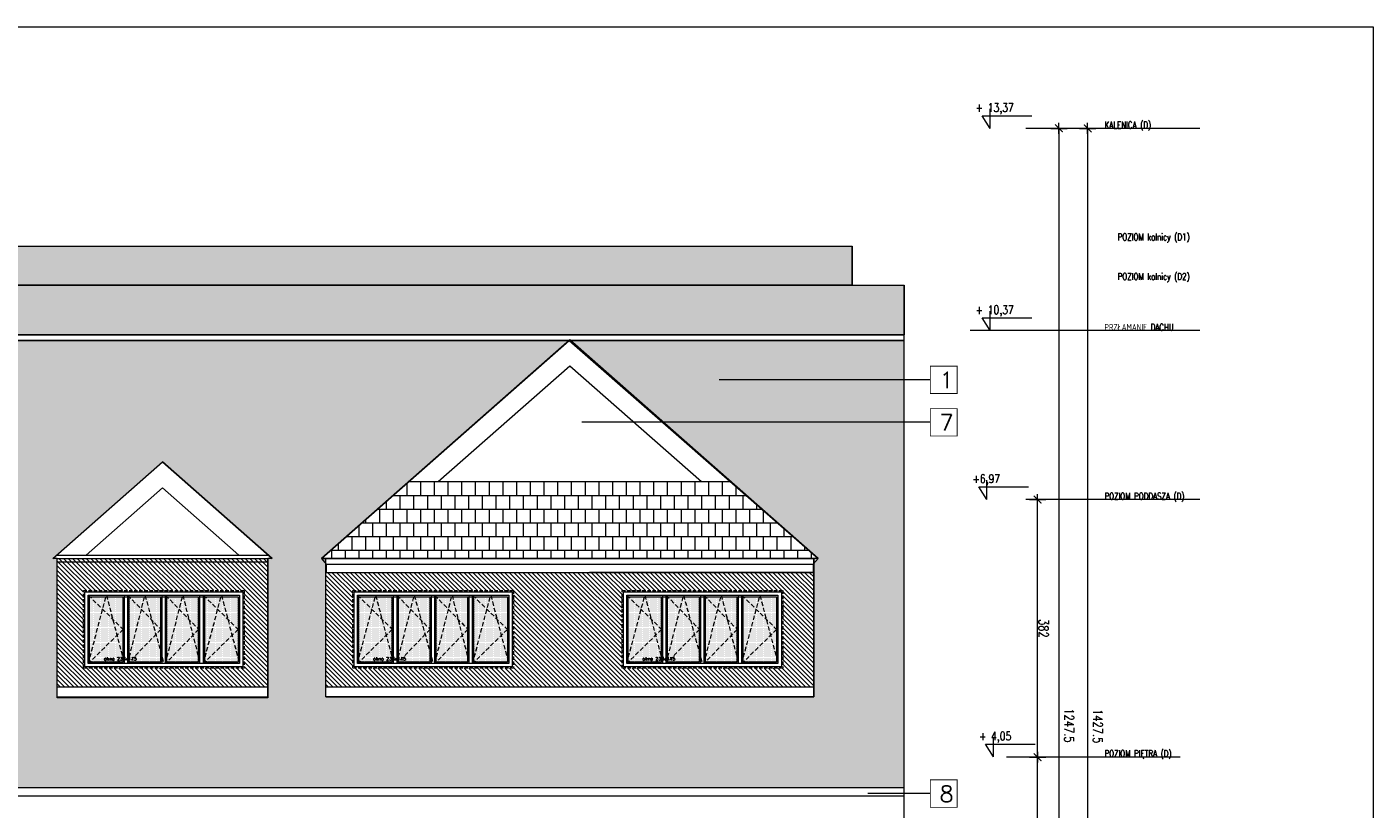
# Model space of a CAD drawing. Header units: millimetres. Extents: x -82287 to 177822, y -399756 to 0.
# Tile 7 of 228: x 45330 to 47325, y -237843 to -236684. Entities that reach past the tile are written whole.
import ezdxf
from ezdxf.enums import TextEntityAlignment as Align

# ---------------------------------------------------------------- set-up
doc = ezdxf.new("R2010")
doc.units = ezdxf.units.MM
doc.header["$MEASUREMENT"] = 0
doc.linetypes.add('SUŁOSZOWA - PB 21 03$0$CACHE', pattern=[9.525, 6.35, -3.175])
doc.linetypes.add('SUŁOSZOWA - PB 21 03$0$CARKOVANA', pattern=[7.5, 5, -2.5])
doc.layers.get('DEFPOINTS').update_dxf_attribs({"lineweight": 50})
doc.layers.add('FL_XREF', color=252, linetype='Continuous')
for name, color, linetype, lineweight in [('SUŁOSZOWA - PB 21 03$0$! opisy okien elewacja', 251, 'Continuous', 0), ('SUŁOSZOWA - PB 21 03$0$!! 0_ Istn-okna', 251, 'Continuous', 0), ('SUŁOSZOWA - PB 21 03$0$!! 0_ WIDOK ELEWACJA', 251, 'Continuous', 0), ('SUŁOSZOWA - PB 21 03$0$!! 0_Opis_pom', 251, 'Continuous', 0), ('SUŁOSZOWA - PB 21 03$0$!! 1_ELEWACJA KOLOR', 251, 'Continuous', 0), ('SUŁOSZOWA - PB 21 03$0$!! 1_Hatch dach', 251, 'Continuous', 0), ('SUŁOSZOWA - PB 21 03$0$!! 1_OPIS POM NOWE', 251, 'Continuous', 0), ('SUŁOSZOWA - PB 21 03$0$!!_1  OPISY ELEWACJE', 251, 'Continuous', 0), ('SUŁOSZOWA - PB 21 03$0$0-rzedne-blok', 251, 'Continuous', 0)]:
    doc.layers.add(name, color=color, linetype=linetype, lineweight=lineweight)
doc.layers.add('SUŁOSZOWA - PB 21 03$0$ND', color=251, linetype='Continuous', lineweight=0, plot=False)
doc.styles.add('SUŁOSZOWA - PB 21 03$0$ARIAL', font='tahoma.ttf')
doc.styles.add('SUŁOSZOWA - PB 21 03$0$DEUTSCH', font='SIMPLEX8')
doc.styles.add('SUŁOSZOWA - PB 21 03$0$SIMPLEX', font='simplex.shx', dxfattribs={"width": 0.77})
doc.styles.add('SUŁOSZOWA - PB 21 03$0$TXT', font='simplex.shx')
doc.dimstyles.new('SUŁOSZOWA - PB 21 03$0$OL PB 100', dxfattribs={"dimscale": 4, "dimtxt": 3.5, "dimasz": 0.2, "dimexe": 10, "dimexo": 10, "dimgap": 0.5, "dimtad": 1, "dimdec": 1, "dimrnd": 0.5, "dimzin": 9, "dimdsep": 46, "dimtxsty": 'SUŁOSZOWA - PB 21 03$0$SIMPLEX', "dimblk": 'SUŁOSZOWA - PB 21 03$0$thick_MSz', "dimcen": 0.05, "dimdle": 8, "dimse1": 1, "dimse2": 1, "dimclrd": 256, "dimclre": 256, "dimclrt": 3, "dimadec": 1, "dimazin": 2, "dimtfac": 1, "dimtdec": 1, "dimtix": 1, "dimtofl": 0, "dimtmove": 2, "dimatfit": 3, "dimldrblk": 'SUŁOSZOWA - PB 21 03$0$thick_MSz', "dimfxl": 10, "dimfxlon": 1, "dimtolj": 1, "dimlwd": -1, "dimlwe": -1, "dimarcsym": 0})
pattern_1 = [(180, (0, 0), (-2e-15, -20.32), []), (270, (0, 0), (10.16, -20.32), [20.32, -20.32])]
pattern_2 = [(315, (0, 0), (3.36759605, 3.36759605), [])]

# ---------------------------------------------------------------- blocks, each defined once
blk = doc.blocks.new('SUŁOSZOWA - PB 21 03$0$D_kota')
for p, q in [((8.7, 0), (8.7, 23)), ((-0.8, 15), (8.7, 15)), ((8.7, 0), (-0.8, 15))]:
    blk.add_line(p, q)
blk.add_lwpolyline([(-0.8, 15), (57.9, 15)])
at = {"style": 'SUŁOSZOWA - PB 21 03$0$DEUTSCH', "width": 0.8}
blk.add_attdef('POZ.ARCH', (7.3, 19.7), '', height=10, dxfattribs=at)
blk = doc.blocks.new('SUŁOSZOWA - PB 21 03$0$thick_MSz')
for p, q in [((-10, 0), (10, 0)), ((0, 15), (0, -15))]:
    blk.add_line(p, q)
at = {"const_width": 2, "elevation": 2}
blk.add_lwpolyline([(-7.1, -7.1), (7.1, 7.1)], dxfattribs=at)
blk = doc.blocks.new('*D182')
at = {"layer": 'DEFPOINTS', "color": 0, "ltscale": 100, "transparency": 16777216}
for p in [(-7256.9, 8688.1), (-7256.9, 8610.3), (-6009.6, 8600.1)]:
    blk.add_point(p, dxfattribs=at)
at = {"layer": 'SUŁOSZOWA - PB 21 03$0$ND', "ltscale": 100, "transparency": 16777216}
blk.add_line((-6010.4, 8610.3), (-7256.1, 8610.3), dxfattribs=at)
at = {"layer": 'SUŁOSZOWA - PB 21 03$0$ND', "ltscale": 100, "transparency": 16777216, "xscale": 0.8, "yscale": 0.8, "zscale": 0.8}
for p, rotation in [((-7256.9, 8610.3), 180.0000000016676), ((-6009.6, 8610.3), 1.667526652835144e-09)]:
    blk.add_blockref('SUŁOSZOWA - PB 21 03$0$thick_MSz', p, dxfattribs=dict(at, rotation=rotation))
at = {"layer": 'SUŁOSZOWA - PB 21 03$0$ND', "color": 3, "ltscale": 100, "transparency": 16777216, "insert": (-6894.8, 8595.3), "char_height": 14, "attachment_point": 5, "rotation": 180, "style": 'SUŁOSZOWA - PB 21 03$0$SIMPLEX'}
blk.add_mtext('\\A1;1247.5', dxfattribs=at)
blk = doc.blocks.new('*D183')
at = {"layer": 'DEFPOINTS', "color": 0, "ltscale": 100, "transparency": 16777216}
for p in [(-7436.9, 8703.8), (-7256.9, 8703.8), (-7256.9, 8642)]:
    blk.add_point(p, dxfattribs=at)
at = {"layer": 'SUŁOSZOWA - PB 21 03$0$ND', "ltscale": 100, "transparency": 16777216}
blk.add_line((-7436.1, 8642), (-7257.7, 8642), dxfattribs=at)
at = {"layer": 'SUŁOSZOWA - PB 21 03$0$ND', "ltscale": 100, "transparency": 16777216, "xscale": 0.8, "yscale": 0.8, "zscale": 0.8}
for p, rotation in [((-7436.9, 8642), 180.0000000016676), ((-7256.9, 8642), 1.667526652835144e-09)]:
    blk.add_blockref('SUŁOSZOWA - PB 21 03$0$thick_MSz', p, dxfattribs=dict(at, rotation=rotation))
at = {"layer": 'SUŁOSZOWA - PB 21 03$0$ND', "color": 3, "ltscale": 100, "transparency": 16777216, "insert": (-7346.9, 8633), "char_height": 14, "attachment_point": 5, "rotation": 180, "style": 'SUŁOSZOWA - PB 21 03$0$SIMPLEX'}
blk.add_mtext('\\A1;180', dxfattribs=at)
blk = doc.blocks.new('*D184')
at = {"layer": 'DEFPOINTS', "color": 0, "ltscale": 100, "transparency": 16777216}
for p in [(-7256.9, 8703.8), (-6941.9, 8703.8), (-6941.9, 8642)]:
    blk.add_point(p, dxfattribs=at)
at = {"layer": 'SUŁOSZOWA - PB 21 03$0$ND', "ltscale": 100, "transparency": 16777216}
blk.add_line((-7256.1, 8642), (-6942.7, 8642), dxfattribs=at)
at = {"layer": 'SUŁOSZOWA - PB 21 03$0$ND', "ltscale": 100, "transparency": 16777216, "xscale": 0.8, "yscale": 0.8, "zscale": 0.8, "rotation": 180}
blk.add_blockref('SUŁOSZOWA - PB 21 03$0$thick_MSz', (-7256.9, 8642), dxfattribs=at)
at = {"layer": 'SUŁOSZOWA - PB 21 03$0$ND', "ltscale": 100, "transparency": 16777216, "xscale": 0.8, "yscale": 0.8, "zscale": 0.8}
blk.add_blockref('SUŁOSZOWA - PB 21 03$0$thick_MSz', (-6941.9, 8642), dxfattribs=at)
at = {"layer": 'SUŁOSZOWA - PB 21 03$0$ND', "color": 3, "ltscale": 100, "transparency": 16777216, "insert": (-7099.4, 8633), "char_height": 14, "attachment_point": 5, "rotation": 180, "style": 'SUŁOSZOWA - PB 21 03$0$SIMPLEX'}
blk.add_mtext('\\A1;315', dxfattribs=at)
blk = doc.blocks.new('*D185')
at = {"layer": 'DEFPOINTS', "color": 0, "ltscale": 100, "transparency": 16777216}
for p in [(-6941.9, 8703.8), (-6559.9, 8703.8), (-6559.9, 8642)]:
    blk.add_point(p, dxfattribs=at)
at = {"layer": 'SUŁOSZOWA - PB 21 03$0$ND', "ltscale": 100, "transparency": 16777216}
blk.add_line((-6941.1, 8642), (-6560.7, 8642), dxfattribs=at)
at = {"layer": 'SUŁOSZOWA - PB 21 03$0$ND', "ltscale": 100, "transparency": 16777216, "xscale": 0.8, "yscale": 0.8, "zscale": 0.8, "rotation": 180}
blk.add_blockref('SUŁOSZOWA - PB 21 03$0$thick_MSz', (-6941.9, 8642), dxfattribs=at)
at = {"layer": 'SUŁOSZOWA - PB 21 03$0$ND', "ltscale": 100, "transparency": 16777216, "xscale": 0.8, "yscale": 0.8, "zscale": 0.8}
blk.add_blockref('SUŁOSZOWA - PB 21 03$0$thick_MSz', (-6559.9, 8642), dxfattribs=at)
at = {"layer": 'SUŁOSZOWA - PB 21 03$0$ND', "color": 3, "ltscale": 100, "transparency": 16777216, "insert": (-6750.9, 8633), "char_height": 14, "attachment_point": 5, "rotation": 180, "style": 'SUŁOSZOWA - PB 21 03$0$SIMPLEX'}
blk.add_mtext('\\A1;382', dxfattribs=at)
blk = doc.blocks.new('*D186')
at = {"layer": 'DEFPOINTS', "color": 0, "ltscale": 100, "transparency": 16777216}
for p in [(-7616.9, 8679.3), (-7436.9, 8679.3), (-7436.9, 8642)]:
    blk.add_point(p, dxfattribs=at)
at = {"layer": 'SUŁOSZOWA - PB 21 03$0$ND', "ltscale": 100, "transparency": 16777216}
blk.add_line((-7616.1, 8642), (-7437.7, 8642), dxfattribs=at)
at = {"layer": 'SUŁOSZOWA - PB 21 03$0$ND', "ltscale": 100, "transparency": 16777216, "xscale": 0.8, "yscale": 0.8, "zscale": 0.8}
for p, rotation in [((-7616.9, 8642), 180.0000000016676), ((-7436.9, 8642), 1.667526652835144e-09)]:
    blk.add_blockref('SUŁOSZOWA - PB 21 03$0$thick_MSz', p, dxfattribs=dict(at, rotation=rotation))
at = {"layer": 'SUŁOSZOWA - PB 21 03$0$ND', "color": 3, "ltscale": 100, "transparency": 16777216, "insert": (-7526.9, 8633), "char_height": 14, "attachment_point": 5, "rotation": 180, "style": 'SUŁOSZOWA - PB 21 03$0$SIMPLEX'}
blk.add_mtext('\\A1;180', dxfattribs=at)
blk = doc.blocks.new('*D187')
at = {"layer": 'DEFPOINTS', "color": 0, "ltscale": 100, "transparency": 16777216}
for p in [(-7436.9, 8688.1), (-7436.9, 8567.8), (-6009.6, 8557.6)]:
    blk.add_point(p, dxfattribs=at)
at = {"layer": 'SUŁOSZOWA - PB 21 03$0$ND', "ltscale": 100, "transparency": 16777216}
blk.add_line((-6010.4, 8567.8), (-7436.1, 8567.8), dxfattribs=at)
at = {"layer": 'SUŁOSZOWA - PB 21 03$0$ND', "ltscale": 100, "transparency": 16777216, "xscale": 0.8, "yscale": 0.8, "zscale": 0.8}
for p, rotation in [((-7436.9, 8567.8), 180.0000000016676), ((-6009.6, 8567.8), 1.667526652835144e-09)]:
    blk.add_blockref('SUŁOSZOWA - PB 21 03$0$thick_MSz', p, dxfattribs=dict(at, rotation=rotation))
at = {"layer": 'SUŁOSZOWA - PB 21 03$0$ND', "color": 3, "ltscale": 100, "transparency": 16777216, "insert": (-6895.9, 8552.8), "char_height": 14, "attachment_point": 5, "rotation": 180, "style": 'SUŁOSZOWA - PB 21 03$0$SIMPLEX'}
blk.add_mtext('\\A1;1427.5', dxfattribs=at)
blk = doc.blocks.new('SUŁOSZOWA - PB 21 03$0$OKNO 238 X 115')
at = {"layer": 'SUŁOSZOWA - PB 21 03$0$!! 1_Hatch dach', "true_color": 0x575757}
h = blk.add_hatch(dxfattribs=at)
h.set_pattern_fill('DOTS', color=251, angle=180)
h.set_pattern_definition([(180, (59136.3052, -192624.9467), (-0.79375, -1.5875), [0, -1.5875])])
h.paths.add_polyline_path([(49495, -204008.1), (49445.5, -204008.1), (49445.5, -203911.1), (49495, -203911.1)])
h = blk.add_hatch(dxfattribs=at)
h.set_pattern_fill('DOTS', color=251, angle=180)
h.set_pattern_definition([(180, (59194.8052, -192624.9467), (-0.79375, -1.5875), [0, -1.5875])])
h.paths.add_polyline_path([(49553.5, -204008.1), (49504, -204008.1), (49504, -203911.1), (49553.5, -203911.1)])
h = blk.add_hatch(dxfattribs=at)
h.set_pattern_fill('DOTS', color=251, angle=180)
h.set_pattern_definition([(180, (59250.8052, -192624.9467), (-0.79375, -1.5875), [0, -1.5875])])
h.paths.add_polyline_path([(49609.5, -204008.1), (49560, -204008.1), (49560, -203911.1), (49609.5, -203911.1)])
h = blk.add_hatch(dxfattribs=at)
h.set_pattern_fill('DOTS', color=251, angle=180)
h.set_pattern_definition([(180, (59306.8052, -192624.9467), (-0.79375, -1.5875), [0, -1.5875])])
h.paths.add_polyline_path([(49665.5, -204008.1), (49616, -204008.1), (49616, -203911.1), (49665.5, -203911.1)])
at = {"layer": 'SUŁOSZOWA - PB 21 03$0$!! 0_ Istn-okna', "linetype": 'SUŁOSZOWA - PB 21 03$0$CARKOVANA', "lineweight": 5}
blk.add_lwpolyline([(49674.5, -204017.1), (49436.5, -204017.1), (49436.5, -203902.1), (49674.5, -203902.1)], close=True, dxfattribs=at)
at = {"layer": 'SUŁOSZOWA - PB 21 03$0$!! 0_ Istn-okna'}
for points in [[(49672.5, -204015.1), (49438.5, -204015.1), (49438.5, -203904.1), (49672.5, -203904.1)], [(49667.5, -204010.1), (49443.5, -204010.1), (49443.5, -203909.1), (49667.5, -203909.1)]]:
    blk.add_lwpolyline(points, close=True, dxfattribs=at)
for points in [[(49495, -204008.1), (49445.5, -204008.1), (49445.5, -203911.1), (49495, -203911.1)], [(49495, -203911.1), (49495, -204008.1)], [(49497, -203909.1), (49497, -204010.1)], [(49502, -203909.1), (49502, -204010.1)], [(49504, -203911.1), (49551, -203911.1)], [(49504, -203911.1), (49504, -204008.1)], [(49551, -203911.1), (49551, -204008.1)], [(49553, -203909.1), (49553, -204010.1)], [(49558, -203909.1), (49558, -204010.1)], [(49560, -203911.1), (49607, -203911.1)], [(49560, -203911.1), (49560, -204008.1)], [(49607, -203911.1), (49607, -204008.1)], [(49609, -203909.1), (49609, -204010.1)], [(49614, -203909.1), (49614, -204010.1)], [(49616, -203911.1), (49665.5, -203911.1), (49665.5, -204008.1), (49616, -204008.1)], [(49616, -203911.1), (49616, -204008.1)], [(49502, -204008.1), (49497, -204008.1)], [(49551, -204008.1), (49504, -204008.1)], [(49558, -204008.1), (49553, -204008.1)], [(49607, -204008.1), (49560, -204008.1)], [(49614, -204008.1), (49609, -204008.1)]]:
    blk.add_lwpolyline(points, dxfattribs=at)
at = {"layer": 'SUŁOSZOWA - PB 21 03$0$!! 1_Hatch dach', "color": 251, "linetype": 'SUŁOSZOWA - PB 21 03$0$CACHE', "true_color": 0x575757}
for points in [[(49497, -203909.1), (49470.2, -204010.1), (49443.5, -203909.1)], [(49497, -204010.1), (49445.5, -203959.6), (49497, -203909.1)], [(49553, -203909.1), (49527.5, -204010.1), (49502, -203909.1)], [(49553, -204010.1), (49504, -203959.6), (49553, -203909.1)], [(49609, -203909.1), (49583.5, -204010.1), (49555.5, -203909.1)], [(49609, -204010.1), (49560, -203959.6), (49609, -203909.1)], [(49667.5, -203909.1), (49640.7, -204010.1), (49614, -203909.1)], [(49667.5, -204010.1), (49616, -203959.6), (49667.5, -203909.1)]]:
    blk.add_lwpolyline(points, dxfattribs=at)
at = {"insert": (49644.4, -203918.5), "char_height": 5, "attachment_point": 1, "rotation": 180, "style": 'SUŁOSZOWA - PB 21 03$0$TXT'}
blk.add_mtext_dynamic_manual_height_columns('okno 238x115', width=52.63, gutter_width=75, heights=[0], dxfattribs=at)
blk = doc.blocks.new('SUŁOSZOWA - PB 21 03$0$BLOK POZIOMY SALA GIMNASTYCZNA')
for p, q in [((-7616.85, 8430.57), (-7616.85, 8688.11)), ((-7436.85, 8430.57), (-7436.85, 8688.11)), ((-7256.85, 8430.57), (-7256.85, 8688.11)), ((-6941.85, 8430.57), (-6941.85, 8688.11)), ((-6559.85, 8401.77), (-6559.85, 8659.32)), ((-6309.42, 8401.77), (-6309.42, 8659.32)), ((-6009.57, 8401.77), (-6009.57, 8659.32))]:
    blk.add_line(p, q)
for points in [[(-6309.42, 8401.77), (-6309.42, 8741.67)], [(-7346.85, 8712.69), (-7346.85, 8429.66)]]:
    blk.add_lwpolyline(points)
at = {"layer": 'SUŁOSZOWA - PB 21 03$0$0-rzedne-blok'}
ref = blk.add_blockref('SUŁOSZOWA - PB 21 03$0$D_kota', (-6559.85, 8727.86), dxfattribs=dict(at, xscale=1.250000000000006, yscale=1.250000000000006, zscale=1.250000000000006, rotation=270))
ref.add_attrib('POZ.ARCH', '+6,97', (-6535.27, 8738.69), dxfattribs={"layer": '0', "height": 12.5, "rotation": 270, "style": 'SUŁOSZOWA - PB 21 03$0$DEUTSCH', "width": 0.8})
ref = blk.add_blockref('SUŁOSZOWA - PB 21 03$0$D_kota', (-7616.85, 8712.69), dxfattribs=dict(at, xscale=1.250000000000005, yscale=1.250000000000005, zscale=1.250000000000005, rotation=270))
ref.add_attrib('POZ.ARCH', '- 2,70  ', (-7592.27, 8723.52), dxfattribs={"layer": '0', "height": 12.5, "rotation": 270, "style": 'SUŁOSZOWA - PB 21 03$0$DEUTSCH', "width": 0.8})
ref = blk.add_blockref('SUŁOSZOWA - PB 21 03$0$D_kota', (-7436.85, 8712.69), dxfattribs=dict(at, xscale=1.250000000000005, yscale=1.250000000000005, zscale=1.250000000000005, rotation=270))
ref.add_attrib('POZ.ARCH', '- 0,90  ', (-7412.27, 8723.52), dxfattribs={"layer": '0', "height": 12.5, "rotation": 270, "style": 'SUŁOSZOWA - PB 21 03$0$DEUTSCH', "width": 0.8})
ref = blk.add_blockref('SUŁOSZOWA - PB 21 03$0$D_kota', (-7346.85, 8712.69), dxfattribs=dict(at, xscale=1.250000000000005, yscale=1.250000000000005, zscale=1.250000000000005, rotation=270))
ref.add_attrib('POZ.ARCH', '%%p 0,00  ', (-7322.27, 8723.52), dxfattribs={"layer": '0', "height": 12.5, "rotation": 270, "style": 'SUŁOSZOWA - PB 21 03$0$DEUTSCH', "width": 0.8})
ref = blk.add_blockref('SUŁOSZOWA - PB 21 03$0$D_kota', (-7256.85, 8712.69), dxfattribs=dict(at, xscale=1.250000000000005, yscale=1.250000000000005, zscale=1.250000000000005, rotation=270))
ref.add_attrib('POZ.ARCH', '+ 0,90  ', (-7232.27, 8723.52), dxfattribs={"layer": '0', "height": 12.5, "rotation": 270, "style": 'SUŁOSZOWA - PB 21 03$0$DEUTSCH', "width": 0.8})
ref = blk.add_blockref('SUŁOSZOWA - PB 21 03$0$D_kota', (-6941.38, 8718.1), dxfattribs=dict(at, xscale=1.250000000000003, yscale=1.250000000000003, zscale=1.250000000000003, rotation=269.9999999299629))
ref.add_attrib('POZ.ARCH', '+ 4,05', (-6916.8, 8728.93), dxfattribs={"layer": '0', "height": 12.5, "rotation": 270, "style": 'SUŁOSZOWA - PB 21 03$0$DEUTSCH', "width": 0.8})
ref = blk.add_blockref('SUŁOSZOWA - PB 21 03$0$D_kota', (-6309.42, 8723.05), dxfattribs=dict(at, xscale=1.250000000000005, yscale=1.250000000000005, zscale=1.250000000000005, rotation=270))
ref.add_attrib('POZ.ARCH', '+ 10,37', (-6284.84, 8733.88), dxfattribs={"layer": '0', "height": 12.5, "rotation": 270, "style": 'SUŁOSZOWA - PB 21 03$0$DEUTSCH', "width": 0.8})
ref = blk.add_blockref('SUŁOSZOWA - PB 21 03$0$D_kota', (-6009.57, 8723.05), dxfattribs=dict(at, xscale=1.250000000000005, yscale=1.250000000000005, zscale=1.250000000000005, rotation=270))
ref.add_attrib('POZ.ARCH', '+ 13,37', (-5984.99, 8733.88), dxfattribs={"layer": '0', "height": 12.5, "rotation": 270, "style": 'SUŁOSZOWA - PB 21 03$0$DEUTSCH', "width": 0.8})
at = {"style": 'SUŁOSZOWA - PB 21 03$0$SIMPLEX', "width": 0.77}
for s, p in [('POZIOM  PIWNIC (C)', (-7616.31, 8542.85)), ('PROJ. POZIOM WYJŚCIA (D)', (-7436.31, 8542.85)), ('POZIOM PARTERU (C)', (-7346.85, 8542.85)), ('POZIOM PARTERU (D)', (-7256.31, 8542.85)), ('POZIOM PIĘTRA (D)', (-6941.31, 8542.85)), ('POZIOM PODDASZA (D)', (-6559.85, 8542.85)), ('PRZŁAMANIE DACHU', (-6309.42, 8542.85)), ('KALENICA (D)', (-6009.57, 8542.85)), ('POZIOM kalnicy (D2)', (-6234.21, 8523.33, -0.04)), ('POZIOM kalnicy (D1)', (-6175.6, 8523.33, -0.04))]:
    blk.add_text(s, height=10, rotation=270, dxfattribs=at).set_placement(p)
at = {"layer": 'SUŁOSZOWA - PB 21 03$0$ND', "ltscale": 100}
for base, p1, p2, picture, middle in [((-7256.85, 8641.97), (-7436.85, 8703.84), (-7256.85, 8703.84), '*D183', (-7346.85, 8632.97)), ((-7436.85, 8641.97), (-7616.85, 8679.26), (-7436.85, 8679.26), '*D186', (-7526.85, 8632.97))]:
    dim = blk.add_linear_dim(base=base, p1=p1, p2=p2, angle=0, dimstyle='SUŁOSZOWA - PB 21 03$0$OL PB 100', dxfattribs=at)
    dim.commit()
    dim.dimension.update_dxf_attribs({"geometry": picture, "text_midpoint": middle})
for base, p1, p2, picture, middle in [((-6941.85, 8641.97), (-7256.85, 8703.84), (-6941.85, 8703.84), '*D184', (-7099.35, 8632.97)), ((-6559.85, 8641.97), (-6941.85, 8703.84), (-6559.85, 8703.84), '*D185', (-6750.85, 8632.97))]:
    dim = blk.add_linear_dim(base=base, p1=p1, p2=p2, dimstyle='SUŁOSZOWA - PB 21 03$0$OL PB 100', dxfattribs=at)
    dim.commit()
    dim.dimension.update_dxf_attribs({"geometry": picture, "text_midpoint": middle})
for base, p1, p2, picture, middle in [((-7436.85, 8567.75), (-6009.57, 8557.61), (-7436.85, 8688.11), '*D187', (-6895.9, 8552.8)), ((-7256.85, 8610.27), (-6009.57, 8600.13), (-7256.85, 8688.11), '*D182', (-6894.77, 8595.31))]:
    dim = blk.add_linear_dim(base=base, p1=p1, p2=p2, angle=0, dimstyle='SUŁOSZOWA - PB 21 03$0$OL PB 100', dxfattribs=at)
    dim.commit()
    dim.dimension.update_dxf_attribs({"geometry": picture, "text_midpoint": middle, "dimtype": 160})
blk = doc.blocks.new('SUŁOSZOWA - PB 21 03')
at = {"layer": 'SUŁOSZOWA - PB 21 03$0$!! 1_ELEWACJA KOLOR', "true_color": 0xa78758}
h = blk.add_hatch(dxfattribs=at)
h.set_pattern_fill('ANSI31', color=45, scale=1.5, angle=-90)
h.set_pattern_definition(pattern_2)
h.paths.add_polyline_path([(45624.48163, -237524.61365), (45312.48163, -237524.61365), (45312.48163, -237714.91786), (45624.48163, -237714.91786)])
h.paths.add_polyline_path([(45589.51113, -237572.26576), (45589.51113, -237687.26576), (45351.51113, -237687.26576), (45351.51113, -237572.26576)], flags=16)
h.paths.add_polyline_path([(45587.51113, -237574.26576), (45587.51113, -237685.26576), (45353.51113, -237685.26576), (45353.51113, -237574.26576)], flags=0)
h.paths.add_polyline_path([(45582.51113, -237579.26576), (45582.51113, -237680.26576), (45358.51113, -237680.26576), (45358.51113, -237579.26576)], flags=0)
h.paths.add_polyline_path([(45385.26113, -237579.26576), (45385.79084, -237581.26576), (45410.01113, -237581.26576), (45410.01113, -237672.71435), (45412.01113, -237680.26576), (45412.01113, -237581.26576), (45417.01113, -237581.26576), (45417.01113, -237579.26576), (45418.95173, -237581.26576), (45442.00618, -237581.26576), (45442.51113, -237579.26576), (45443.06559, -237581.26576), (45466.01113, -237581.26576), (45466.01113, -237664.03361), (45468.01113, -237671.2479), (45468.01113, -237581.26576), (45473.01113, -237581.26576), (45473.01113, -237579.26576), (45474.95173, -237581.26576), (45498.00618, -237581.26576), (45498.51113, -237579.26576), (45499.01608, -237581.26576), (45522.01113, -237581.26576), (45522.01113, -237672.34419), (45524.01113, -237680.26576), (45524.01113, -237581.26576), (45529.01113, -237581.26576), (45529.01113, -237579.26576), (45531.05074, -237581.26576), (45555.23143, -237581.26576), (45555.76113, -237579.26576), (45556.29084, -237581.26576), (45580.51113, -237581.26576), (45580.51113, -237678.26576), (45531.05074, -237678.26576), (45529.01113, -237680.26576), (45529.01113, -237581.26576), (45524.01113, -237581.26576), (45524.01113, -237680.26576), (45522.01113, -237672.34419), (45522.01113, -237678.26576), (45474.95173, -237678.26576), (45473.01113, -237680.26576), (45473.01113, -237581.26576), (45468.01113, -237581.26576), (45468.01113, -237671.2479), (45466.01113, -237664.03361), (45466.01113, -237678.26576), (45418.95173, -237678.26576), (45417.01113, -237680.26576), (45417.01113, -237581.26576), (45412.01113, -237581.26576), (45412.01113, -237680.26576), (45410.01113, -237672.71435), (45410.01113, -237678.26576), (45360.55074, -237678.26576), (45358.51113, -237680.26576), (45360.51113, -237672.71435), (45360.51113, -237581.22692), (45360.55074, -237581.26576), (45384.73143, -237581.26576)], flags=0)
h.paths.add_polyline_path([(45380.33889, -237677.10613), (45434.26746, -237677.10613), (45434.26746, -237669.60613), (45380.33889, -237669.60613)], flags=8)
h = blk.add_hatch(dxfattribs=at)
h.set_pattern_fill('ANSI31', color=45, scale=1.5, angle=-90)
h.set_pattern_definition(pattern_2)
h.paths.add_polyline_path([(46433.48163, -237545.24605), (46101.13615, -237545.24605), (45710.48163, -237545.24605), (45710.48163, -237714.91786), (46433.48163, -237714.91786)])
h.paths.add_polyline_path([(46149.51113, -237572.26576), (46387.51113, -237572.26576), (46387.51113, -237687.26576), (46149.51113, -237687.26576)], flags=16)
h.paths.add_polyline_path([(46151.51113, -237574.26576), (46385.51113, -237574.26576), (46385.51113, -237685.26576), (46151.51113, -237685.26576)], flags=0)
h.paths.add_polyline_path([(46156.51113, -237579.26576), (46380.51113, -237579.26576), (46380.51113, -237680.26576), (46156.51113, -237680.26576)], flags=0)
h.paths.add_polyline_path([(46156.51113, -237680.26576), (46158.51113, -237672.71435), (46158.51113, -237581.22692), (46158.55074, -237581.26576), (46182.73143, -237581.26576), (46183.26113, -237579.26576), (46183.79084, -237581.26576), (46208.01113, -237581.26576), (46208.01113, -237672.71435), (46210.01113, -237680.26576), (46210.01113, -237581.26576), (46215.01113, -237581.26576), (46215.01113, -237579.26576), (46216.95173, -237581.26576), (46240.00618, -237581.26576), (46240.51113, -237579.26576), (46241.06559, -237581.26576), (46264.01113, -237581.26576), (46264.01113, -237664.03361), (46266.01113, -237671.2479), (46266.01113, -237581.26576), (46271.01113, -237581.26576), (46271.01113, -237579.26576), (46272.95173, -237581.26576), (46296.00618, -237581.26576), (46296.51113, -237579.26576), (46297.01608, -237581.26576), (46320.01113, -237581.26576), (46320.01113, -237672.34419), (46322.01113, -237680.26576), (46322.01113, -237581.26576), (46327.01113, -237581.26576), (46327.01113, -237579.26576), (46329.05074, -237581.26576), (46353.23143, -237581.26576), (46353.76113, -237579.26576), (46354.29084, -237581.26576), (46378.51113, -237581.26576), (46378.51113, -237678.26576), (46329.05074, -237678.26576), (46327.01113, -237680.26576), (46327.01113, -237581.26576), (46322.01113, -237581.26576), (46322.01113, -237680.26576), (46320.01113, -237672.34419), (46320.01113, -237678.26576), (46272.95173, -237678.26576), (46271.01113, -237680.26576), (46271.01113, -237581.26576), (46266.01113, -237581.26576), (46266.01113, -237671.2479), (46264.01113, -237664.03361), (46264.01113, -237678.26576), (46216.95173, -237678.26576), (46215.01113, -237680.26576), (46215.01113, -237581.26576), (46210.01113, -237581.26576), (46210.01113, -237680.26576), (46208.01113, -237672.71435), (46208.01113, -237678.26576), (46158.55074, -237678.26576)], flags=0)
h.paths.add_polyline_path([(45988.51113, -237687.26576), (45750.51113, -237687.26576), (45750.51113, -237572.26576), (45988.51113, -237572.26576)], flags=16)
h.paths.add_polyline_path([(45986.51113, -237685.26576), (45752.51113, -237685.26576), (45752.51113, -237574.26576), (45986.51113, -237574.26576)], flags=0)
h.paths.add_polyline_path([(45981.51113, -237680.26576), (45757.51113, -237680.26576), (45757.51113, -237579.26576), (45981.51113, -237579.26576)], flags=0)
h.paths.add_polyline_path([(45979.51113, -237678.26576), (45930.05074, -237678.26576), (45928.01113, -237680.26576), (45928.01113, -237581.26576), (45923.01113, -237581.26576), (45923.01113, -237680.26576), (45921.01113, -237672.34419), (45921.01113, -237678.26576), (45873.95173, -237678.26576), (45872.01113, -237680.26576), (45872.01113, -237581.26576), (45867.01113, -237581.26576), (45867.01113, -237671.2479), (45865.01113, -237664.03361), (45865.01113, -237678.26576), (45817.95173, -237678.26576), (45816.01113, -237680.26576), (45816.01113, -237581.26576), (45811.01113, -237581.26576), (45811.01113, -237680.26576), (45809.01113, -237672.71435), (45809.01113, -237678.26576), (45759.55074, -237678.26576), (45757.51113, -237680.26576), (45759.51113, -237672.71435), (45759.51113, -237581.22692), (45759.55074, -237581.26576), (45783.73143, -237581.26576), (45784.26113, -237579.26576), (45784.79084, -237581.26576), (45809.01113, -237581.26576), (45809.01113, -237672.71435), (45811.01113, -237680.26576), (45811.01113, -237581.26576), (45816.01113, -237581.26576), (45816.01113, -237579.26576), (45817.95173, -237581.26576), (45841.00618, -237581.26576), (45841.51113, -237579.26576), (45842.06559, -237581.26576), (45865.01113, -237581.26576), (45865.01113, -237664.03361), (45867.01113, -237671.2479), (45867.01113, -237581.26576), (45872.01113, -237581.26576), (45872.01113, -237579.26576), (45873.95173, -237581.26576), (45897.00618, -237581.26576), (45897.51113, -237579.26576), (45898.01608, -237581.26576), (45921.01113, -237581.26576), (45921.01113, -237672.34419), (45923.01113, -237680.26576), (45923.01113, -237581.26576), (45928.01113, -237581.26576), (45928.01113, -237579.26576), (45930.05074, -237581.26576), (45954.23143, -237581.26576), (45954.76113, -237579.26576), (45955.29084, -237581.26576), (45979.51113, -237581.26576)], flags=0)
h.paths.add_polyline_path([(46178.33889, -237677.10613), (46232.26746, -237677.10613), (46232.26746, -237669.60613), (46178.33889, -237669.60613)], flags=8)
h.paths.add_polyline_path([(45779.33889, -237677.10613), (45833.26746, -237677.10613), (45833.26746, -237669.60613), (45779.33889, -237669.60613)], flags=8)
at = {"layer": 'SUŁOSZOWA - PB 21 03$0$!! 1_Hatch dach', "true_color": 0x990000}
h = blk.add_hatch(dxfattribs=at)
h.set_pattern_fill('AR-B88', color=14, scale=0.1, angle=180)
h.set_pattern_definition(pattern_1)
h.paths.add_polyline_path([(43768.51113, -237061.70495), (46490.51113, -237061.70495), (46490.51113, -237119.31403), (43768.51113, -237119.31403)])
h = blk.add_hatch(dxfattribs=at)
h.set_pattern_fill('AR-B88', color=14, scale=0.1, angle=180)
h.set_pattern_definition(pattern_1)
h.paths.add_polyline_path([(46567.51113, -237193.09167), (43768.51113, -237193.09167), (43768.51113, -237119.31403), (46567.51113, -237119.31403)])
h = blk.add_hatch(dxfattribs=at)
h.set_pattern_fill('AR-B88', color=14, scale=0.1, angle=180)
h.set_pattern_definition([(180, (95735.223, -441912.373), (-2e-15, -20.32), []), (270, (95735.223, -441912.373), (10.16, -20.32), [20.32, -20.32])])
h.paths.add_polyline_path([(46567.51113, -237201.37498), (46071.18381, -237201.37498), (46440.09611, -237524.61365), (46433.48163, -237524.61365), (46433.48163, -237729.91786), (45710.48163, -237729.91786), (45710.48163, -237524.61365), (45703.86714, -237524.61365), (46071.18381, -237201.37498), (44504.77944, -237201.37498), (44872.09611, -237524.61365), (44865.48163, -237524.61365), (44865.48163, -237729.91786), (44142.48163, -237729.91786), (44142.48163, -237524.61365), (44135.86714, -237524.61365), (44503.18381, -237201.37498), (43768.51113, -237201.37498), (43768.51113, -237864.26576), (46567.51113, -237864.26576)])
h.paths.add_polyline_path([(45624.48163, -237524.61365), (45624.48163, -237731.09534), (45312.48163, -237731.09534), (45312.48163, -237524.61365), (45305.86714, -237524.61365), (45468.48163, -237381.5129), (45631.09611, -237524.61365)], flags=16)
h.paths.add_polyline_path([(45230.48163, -237524.61365), (45230.48163, -237731.09534), (44918.48163, -237731.09534), (44918.48163, -237524.61365), (44911.86714, -237524.61365), (45074.48163, -237381.5129), (45237.09611, -237524.61365)], flags=16)
h = blk.add_hatch(dxfattribs=at)
h.set_pattern_fill('AR-B88', color=14, scale=0.1, angle=180)
h.set_pattern_definition(pattern_1)
h.paths.add_polyline_path([(45703.86714, -237524.61365), (46039.31603, -237524.61365), (46440.09611, -237524.61365), (46310.3759, -237410.95361), (45833.02628, -237410.95361)])
at = {"layer": 'SUŁOSZOWA - PB 21 03$0$! opisy okien elewacja'}
for points in [[(47262.43046, -238864.79511), (43483.67898, -238864.79511), (43483.67898, -236736.62549), (47262.43046, -236736.62549)], [(43768.51113, -237061.70495), (46490.51113, -237061.70495), (46490.51113, -237119.31403), (43768.51113, -237119.31403)], [(46567.51113, -237193.09167), (43768.51113, -237193.09167), (43768.51113, -237119.31403), (46567.51113, -237119.31403)], [(46567.51113, -237201.37498), (46071.18381, -237201.37498), (46440.09611, -237524.61365), (46433.48163, -237524.61365), (46433.48163, -237729.91786), (45710.48163, -237729.91786), (45710.48163, -237524.61365), (45703.86714, -237524.61365), (46071.18381, -237201.37498), (44504.77944, -237201.37498), (44872.09611, -237524.61365), (44865.48163, -237524.61365), (44865.48163, -237729.91786), (44142.48163, -237729.91786), (44142.48163, -237524.61365), (44135.86714, -237524.61365), (44503.18381, -237201.37498), (43768.51113, -237201.37498), (43768.51113, -237864.26576), (46567.51113, -237864.26576)], [(45624.48163, -237524.61365), (45624.48163, -237731.09534), (45312.48163, -237731.09534), (45312.48163, -237524.61365), (45305.86714, -237524.61365), (45468.48163, -237381.5129), (45631.09611, -237524.61365)]]:
    blk.add_lwpolyline(points, close=True, dxfattribs=at)
blk.add_lwpolyline([(46067.2242, -237451.66665), (46067.2242, -237451.66665)], dxfattribs=at)
at = {"layer": 'SUŁOSZOWA - PB 21 03$0$!! 0_ WIDOK ELEWACJA'}
for points in [[(43768.51113, -237061.70495), (46490.51113, -237061.70495)], [(46490.51113, -237119.31403), (46490.51113, -237061.70495)], [(43768.51113, -237119.31403), (46567.51113, -237119.31403)], [(46567.51113, -238226.26576), (46567.51113, -237119.31403)], [(43768.51113, -237193.09167), (46567.51113, -237193.09167)], [(43768.51113, -237201.37498), (46567.51113, -237201.37498)], [(45703.86714, -237524.61365), (46071.98163, -237200.6729)], [(46440.09611, -237524.61365), (46071.98163, -237200.6729), (45703.86714, -237524.61365)], [(46440.09611, -237524.61365), (46071.98163, -237200.6729)], [(46267.03934, -237410.95361), (46071.98163, -237239.30282), (45876.92391, -237410.95361)], [(45305.86714, -237524.61365), (45468.48163, -237381.5129)], [(45631.09611, -237524.61365), (45468.48163, -237381.5129)], [(45355.44659, -237519.61365), (45468.48163, -237420.14282)], [(45581.51666, -237519.61365), (45468.48163, -237420.14282)], [(46310.93697, -237410.95361), (45833.02628, -237410.95361)], [(45312.48163, -237519.61365), (45624.48163, -237519.61365)], [(45312.48163, -237729.91786), (45312.48163, -237524.61365)], [(45312.48163, -237524.61365), (45624.48163, -237524.61365)], [(45312.48163, -237524.61365), (45624.48163, -237524.61365)], [(45312.48163, -237529.61365), (45624.48163, -237529.61365)], [(45624.48163, -237729.91786), (45624.48163, -237524.61365)], [(46440.09611, -237524.61365), (45703.86714, -237524.61365)], [(45703.86714, -237524.61365), (45711.07408, -237533.25746), (45711.07408, -237545.24605), (46432.88917, -237545.24605)], [(45703.86714, -237524.61365), (46039.31603, -237524.61365)], [(45710.48163, -237729.91786), (45710.48163, -237524.61365)], [(45710.48163, -237524.61365), (46433.48163, -237524.61365)], [(46440.09611, -237524.61365), (46432.88917, -237533.25746), (46432.88917, -237545.24605), (46101.13615, -237545.24605)], [(46433.48163, -237729.91786), (46433.48163, -237524.61365)], [(45711.07408, -237533.25746), (46432.88917, -237533.25746)], [(45312.48163, -237714.91786), (45624.48163, -237714.91786)], [(45710.48163, -237714.91786), (46433.48163, -237714.91786)], [(45312.48163, -237729.91786), (45624.48163, -237729.91786)], [(45710.48163, -237729.91786), (46433.48163, -237729.91786)], [(43768.51113, -237864.26576), (46567.51113, -237864.26576)], [(43768.51113, -237876.26576), (46567.51113, -237876.26576)]]:
    blk.add_lwpolyline(points, dxfattribs=at)
at = {"layer": 'SUŁOSZOWA - PB 21 03$0$!!_1  OPISY ELEWACJE', "const_width": 1.2}
for points in [[(46606.30936, -237280.08394), (46606.30936, -237239.53916), (46646.02371, -237239.53916), (46646.02371, -237280.08394)], [(46606.30936, -237280.08394), (46606.30936, -237239.53916), (46646.02371, -237239.53916), (46646.02371, -237280.08394)], [(46606.30936, -237343.01614), (46606.30936, -237302.47136), (46646.02371, -237302.47136), (46646.02371, -237343.01614)], [(46606.30936, -237343.01614), (46606.30936, -237302.47136), (46646.02371, -237302.47136), (46646.02371, -237343.01614)], [(46606.30936, -237893.39528), (46606.30936, -237852.85049), (46646.02371, -237852.85049), (46646.02371, -237893.39528)], [(46606.30936, -237893.39528), (46606.30936, -237852.85049), (46646.02371, -237852.85049), (46646.02371, -237893.39528)]]:
    blk.add_lwpolyline(points, close=True, dxfattribs=at)
at = {"layer": 'SUŁOSZOWA - PB 21 03$0$!!_1  OPISY ELEWACJE'}
for points in [[(46606.30936, -237259.81155), (46293.37363, -237259.81155)], [(46606.30936, -237322.74375), (46089.70127, -237322.74375)], [(46606.30936, -237873.12288), (46513.7998, -237873.12288)]]:
    blk.add_lwpolyline(points, dxfattribs=at)
at = {"layer": 'SUŁOSZOWA - PB 21 03$0$! opisy okien elewacja'}
for name, p, rotation in [('SUŁOSZOWA - PB 21 03$0$BLOK POZIOMY SALA GIMNASTYCZNA', (55407.22666, -230877.41154), 89.99999999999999), ('SUŁOSZOWA - PB 21 03$0$OKNO 238 X 115', (95026.0067, -441589.34563), 180), ('SUŁOSZOWA - PB 21 03$0$OKNO 238 X 115', (95425.0067, -441589.34563), 180), ('SUŁOSZOWA - PB 21 03$0$OKNO 238 X 115', (95824.0067, -441589.34563), 180)]:
    blk.add_blockref(name, p, dxfattribs=dict(at, rotation=rotation))
at = {"layer": 'SUŁOSZOWA - PB 21 03$0$!! 0_Opis_pom', "ltscale": 0.7, "style": 'SUŁOSZOWA - PB 21 03$0$ARIAL'}
for tag, p in [('B0,19', (52679.2094, -194257.55204)), ('B2,14', (73874.0461, -194402.0887)), ('B2,12', (73342.49259, -194413.89249)), ('B1,21', (60405.50261, -194427.18207)), ('B2,11', (73069.01144, -194438.89383)), ('B2,16', (75195.07765, -194441.83446)), ('B0,15', (51514.15008, -194461.8073)), ('A1,1', (58808.06672, -194460.94161)), ('A1,16', (59129.54925, -194448.08429)), ('B1/17', (59524.53699, -194450.37428)), ('B1,19', (59914.81903, -194448.15658)), ('1,22', (60947.33929, -194456.1144)), ('1,23', (61575.22173, -194450.37428)), ('B2,19.1', (76701.67035, -194466.03695)), ('B3,7', (87459.81312, -194465.07097)), ('B3,3', (88235.73906, -194465.79732)), ('B0,18', (52071.43815, -194478.40179)), ('B1,18', (59715.51745, -194473.87108)), ('B2,17', (75506.7465, -194471.3759)), ('B3,6', (86826.65132, -194483.15512)), ('B3,8', (90006.66539, -194478.47972)), ('A0,6', (49094.40602, -194505.72387)), ('B1,20', (60198.53687, -194490.17374)), ('A2,5', (72452.45009, -194505.90583)), ('B2,10', (72728.63362, -194489.37283)), ('B2,13', (73649.91716, -194500.01242)), ('B2,15', (74566.38885, -194487.81114)), ('A0,4', (49692.81919, -194517.93289)), ('A0,3', (49906.53818, -194524.03766)), ('B0,22', (54187.56644, -194519.04308)), ('A1,6', (58565.96262, -194514.50753)), ('B1,1', (61908.24378, -194515.48656)), ('A0,5', (49399.71914, -194533.19455)), ('B0,20', (53125.45224, -194527.8835)), ('B0,21', (53847.26622, -194535.08002)), ('B1,3', (62229.35503, -194604.49851)), ('B2,18', (75922.43604, -194612.23635)), ('B2,19', (77152.69039, -194617.53776)), ('A3,4', (85509.27934, -194642.47136)), ('B0,24B', (54824.42896, -194684.26784)), ('B0,16', (51457.40872, -194704.43091)), ('B1,4', (63476.45184, -194691.11207)), ('B0,13', (50367.63944, -194706.5583)), ('B0,17', (51897.58569, -194706.77195)), ('A1,5', (58149.22649, -194724.80163)), ('A2,4', (71695.75649, -194707.44268)), ('B0,23', (54542.05776, -194742.93939)), ('A2.1', (72371.45884, -194731.56251)), ('A1,2', (58744.42262, -194746.622)), ('B1,2D', (60756.29674, -194750.92727)), ('A1,15', (59129.54925, -194780.73348)), ('B0,14', (50962.60809, -194789.06568)), ('B1,4', (63483.03852, -194791.04365)), ('A3.1', (86079.08704, -194786.62422)), ('A0,2', (49295.91259, -194810.95246)), ('B0,7', (52851.95551, -194845.56115)), ('B1,2B', (62374.83512, -194841.86715)), ('B2.7', (74548.27897, -194836.12781)), ('B3,2', (89035.72921, -194837.99287)), ('B1,2A', (61803.35407, -194869.27513)), ('B0,8', (51561.38742, -194890.27848)), ('A3.2', (86016.50296, -195004.88875)), ('A1,3', (58810.05243, -195008.83917)), ('A0,10', (49695.87246, -195042.9259)), ('A0,1', (49914.27925, -195025.82804)), ('B0,17', (51225.06492, -195049.74007)), ('A0,7', (49042.50308, -195082.6056)), ('B0,6', (52110.41055, -195069.39267)), ('B1,8', (61403.63433, -195071.25189)), ('A2.2', (72371.45884, -195070.78713)), ('B2.2', (74976.1855, -195068.47988)), ('B3,11', (88623.94853, -195099.23575)), ('B3,4', (87612.56208, -195132.78192)), ('B3,5', (86839.47632, -195174.05241)), ('B0,12', (50313.60595, -195207.52936)), ('B0,11', (50726.178, -195219.06638)), ('B3,10', (89778.42161, -195220.68871)), ('B1,6', (63686.26823, -195231.3997)), ('B0,10', (51476.34179, -195259.44699)), ('B0,24A', (54359.17011, -195245.97867)), ('A1,4', (58093.66276, -195250.96213)), ('B3,9', (90479.74099, -195260.18621)), ('A0,11', (49643.96951, -195271.84772)), ('B1,14', (59332.54805, -195280.73534)), ('A0,8', (49042.50308, -195293.21363)), ('B0,9', (51798.4912, -195291.17482)), ('B2,21', (75970.16114, -195290.81005)), ('B0,3', (52068.59538, -195319.60465)), ('B1,13', (60186.62513, -195314.46953)), ('B1,10', (60892.94126, -195319.45825)), ('B1,5', (63419.22943, -195317.21026)), ('A2.3', (71832.37045, -195318.78232)), ('B2,9', (73175.51251, -195317.21162)), ('B2,4', (74493.5947, -195318.7733)), ('B2,3', (74674.2815, -195319.28036)), ('A3,3', (85569.83931, -195318.78232)), ('B1,9', (61058.12383, -195344.48743)), ('B2,8', (73894.209, -195338.18956)), ('B2,20', (77211.021, -195343.82367)), ('B3,1', (88723.65615, -195329.98594)), ('B0,2', (52227.2348, -195357.98297)), ('B2.1', (75304.74121, -195348.36327)), ('B1,2C', (61827.40698, -195369.02625)), ('B1,7', (62134.52151, -195372.05069)), ('B0,1', (53061.17304, -195403.85659)), ('A0,9', (49001.50444, -195413.15723)), ('A0,12', (49689.76592, -195485.50737)), ('B0,4', (52224.78303, -195500.96352)), ('B1,11', (61050.00078, -195512.89565)), ('B2,5', (74686.48999, -195507.24036)), ('B1,12', (60864.00751, -195544.00738)), ('B0,5', (52066.14362, -195556.83806)), ('B2,6', (74499.29165, -195549.55175)), ('C2,2', (74812.78942, -195865.8959)), ('C1,3', (61091.58871, -195973.27844)), ('C0,2A', (52278.30875, -196050.48297)), ('C0,1', (52808.36775, -196132.34208)), ('C1,2', (61690.27405, -196439.72387)), ('C1,1', (62060.59754, -196465.28533)), ('C3,1', (88979.71614, -196545.67785)), ('C0,2B', (53028.88223, -196668.8019)), ('C1,4', (61008.68123, -196686.32122)), ('C2,1', (75334.65984, -196786.2197)), ('C2,3', (74834.65119, -196933.26657)), ('C1,5', (61062.7252, -196991.42453)), ('C1,10', (62127.38542, -196998.81344)), ('C1,9', (62147.33751, -197289.53424)), ('C1,6', (61131.41824, -197329.69535)), ('C0,3', (52181.98562, -197341.92176)), ('C0,4', (52345.96562, -197596.60561)), ('D1,1', (73931.12245, -197584.03121)), ('D0,18', (60296.49264, -197617.95269)), ('C2,4', (75243.70451, -197663.89)), ('D0,7', (59141.53804, -197722.84718)), ('C1,7', (61222.2575, -197737.18052)), ('D0,3', (59562.25866, -197751.14316)), ('D0,17', (60701.16801, -197741.44864)), ('D1,6', (72757.78643, -197751.22612)), ('D1,4', (73157.19908, -197744.29721)), ('D0,6', (58741.71849, -197802.61699)), ('D0,10', (58357.73602, -197820.93991)), ('D,09', (59195.67196, -197881.51243)), ('C0,5', (52269.72696, -197902.4362)), ('C0,6', (52872.93793, -197917.07354)), ('D0,2', (59943.06082, -197917.06725)), ('D0,16', (60721.3534, -197935.2949)), ('D1,3', (73475.28953, -197924.29875)), ('D0,8', (59058.9008, -197963.64925)), ('D0,5', (59448.52586, -197969.8061)), ('C2,5', (74555.08284, -197988.7886)), ('D1,5', (73291.61607, -197999.29956)), ('D0,4', (59655.02693, -198042.2589)), ('D0,15', (60692.12223, -198127.4643)), ('D0,1', (59931.33074, -198173.12806)), ('D1,2', (73578.07819, -198172.30068)), ('D0,11', (58161.27105, -198211.45823)), ('D0,12', (58250.99458, -198537.17631)), ('D0,13', (58250.99458, -198764.99605)), ('D0,14', (59130.08589, -198795.3373)), ('D1,7', (71854.87376, -198786.88467)), ('D1,8', (71715.35366, -199212.44512))]:
    blk.add_attdef(tag, text='', height=11.968, dxfattribs=at).set_placement(p, align=Align.MIDDLE_CENTER)
at = {"layer": 'SUŁOSZOWA - PB 21 03$0$!! 1_OPIS POM NOWE', "style": 'SUŁOSZOWA - PB 21 03$0$ARIAL'}
for tag, p in [('C1.7A', (61271.6179, -197538.30303)), ('C2.5B', (74970.66097, -197546.70728)), ('C2,5C', (74903.71123, -197659.13664)), ('C2.4', (75374.07862, -197726.11453)), ('D1,2B', (74322.25834, -197791.43247)), ('C1.7C', (61260.26049, -197811.38428)), ('C1.8B', (61588.27341, -197817.62151)), ('C1.8A', (61884.42005, -197818.94854)), ('C1.7B', (61322.12354, -197933.89849)), ('C2,5A', (74943.41937, -197993.49482)), ('E1.2', (62164.78326, -198139.98688)), ('E1.5E', (62692.10372, -198153.27854)), ('D1,2C', (73419.9359, -198156.57844)), ('D1,2A', (74280.17915, -198172.30068)), ('E2.9', (75361.45041, -198161.88904)), ('E2.7', (76022.45692, -198162.26272)), ('E3.1', (88990.58975, -198158.87886)), ('E1.1', (61330.46191, -198191.9806)), ('E1.5D', (62993.60773, -198185.416)), ('E1.5C', (63016.9343, -198246.3437)), ('E1.5B', (63264.15117, -198307.8661)), ('E3.2', (88781.41347, -198385.24275)), ('E1.6', (61022.6264, -198421.00827)), ('E2.2', (74782.75417, -198427.85813)), ('E2.8', (75757.29014, -198437.09188)), ('E2.6', (76531.8031, -198444.40756)), ('E3.4', (89392.22607, -198450.03942)), ('E1.5A', (63049.47589, -198456.39852)), ('E1.5F', (62736.15118, -198589.14592)), ('E1.5G', (62892.39981, -198586.12622)), ('E1,4', (61888.25021, -198652.6996)), ('E2.1', (75803.99631, -198697.05773)), ('E1.5L', (63297.7633, -198733.65678)), ('E1.3', (61058.5992, -198806.28147)), ('E1.5H', (62893.53005, -198830.01758)), ('E2,3', (74778.52304, -198843.9541)), ('E3.3', (89150.95684, -198867.32581)), ('E1.5K', (63266.15427, -198904.67789)), ('E1.5I', (62723.74907, -199005.87002)), ('E2.4', (75135.87669, -199083.20857)), ('E2.5', (76615.04061, -199164.91143)), ('E1.5J', (63204.25187, -199215.697))]:
    blk.add_attdef(tag, text='', height=11.968, dxfattribs=at).set_placement(p, align=Align.MIDDLE_CENTER)
at = {"layer": 'SUŁOSZOWA - PB 21 03$0$!!_1  OPISY ELEWACJE', "char_height": 24, "attachment_point": 1, "style": 'SUŁOSZOWA - PB 21 03$0$TXT'}
for s, insert in [('1', (46620.01128, -237248.20778)), ('7', (46620.01128, -237311.13998)), ('8', (46620.01128, -237861.51912))]:
    blk.add_mtext_dynamic_manual_height_columns(s, width=40.5447886, gutter_width=90, heights=[0], dxfattribs=dict(at, insert=insert))

msp = doc.modelspace()

# ---------------------------------------------------------------- block references
at = {"layer": 'FL_XREF'}
msp.add_blockref('SUŁOSZOWA - PB 21 03', (62.3, 52.9), dxfattribs=at)

doc.saveas('drawing.dxf')
